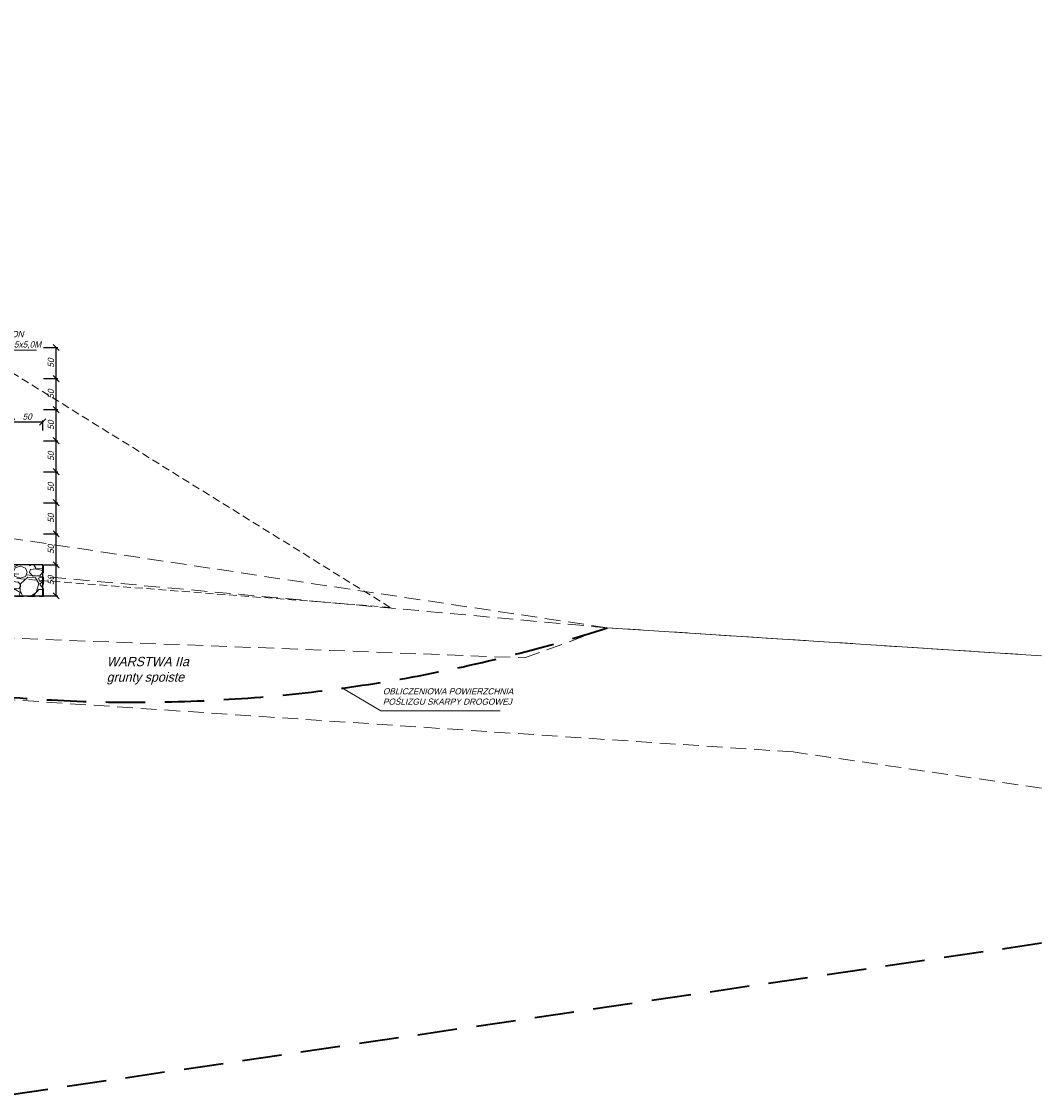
# Model space of a CAD drawing. Header units: millimetres. Extents: x -8866 to 77461, y -114325 to -28406.
# Tile 37 of 37: x 35765 to 37410, y -61147 to -59412. Entities that reach past the tile are written whole.
import ezdxf

# ---------------------------------------------------------------- set-up
doc = ezdxf.new("R2010")
doc.units = ezdxf.units.MM
doc.linetypes.add('DASHED', pattern=[19.05, 12.7, -6.35])
for name, color, linetype, lineweight in [('2', 5, 'Continuous', 35), ('3', 6, 'DASHED', 13), ('5', 3, 'Continuous', 13), ('6', 2, 'Continuous', 25), ('8', 1, 'Continuous', 13)]:
    doc.layers.add(name, color=color, linetype=linetype, lineweight=lineweight)
doc.styles.get("Standard").update_dxf_attribs({"font": 'IC-isocp.shx', "oblique": 15})
doc.dimstyles.new('ISO-25', dxfattribs={"dimscale": 2, "dimtxt": 2.5, "dimasz": 2.5, "dimexe": 1.25, "dimexo": 0.625, "dimtad": 1, "dimtxsty": 'Standard', "dimblk": 'OBLIQUE', "dimcen": 2.5, "dimadec": 0, "dimazin": 0, "dimtfac": 1, "dimtmove": 0, "dimatfit": 3, "dimldrblk": 'OBLIQUE', "dimfxl": 1, "dimarcsym": 0})

# ---------------------------------------------------------------- blocks, each defined once
blk = doc.blocks.new('s2')
at = {"layer": '5', "linetype": 'DASHED', "ltscale": 2}
for points in [[(40199.6, -60271.9), (39499.6, -60226.7), (38499.6, -60076.7), (38499.6, -60076.7), (38399.6, -60026.7), (38399.6, -60026.7), (38089.6, -59926.7), (37839.6, -59826.7), (37839.6, -59826.7), (37759.6, -59826.7), (37759.6, -59676.7), (37349.6, -59676.7), (36949.6, -59676.7), (36849.6, -59726.7), (36749.6, -59576.7), (35299.6, -59426.7)], [(40199.6, -60484.9), (39799.6, -60426.7), (38299.6, -60326.7), (36299.6, -59726.7), (35299.6, -59626.7)], [(38089.6, -59926.7), (37549.6, -59901.7), (36849.6, -59726.7)]]:
    blk.add_lwpolyline(points, dxfattribs=at)
for points in [[(37839.6, -59676.7), (37759.6, -59676.7), (37759.6, -59826.7), (37839.6, -59826.7)], [(39499.6, -60226.7), (38399.6, -60126.7), (36943.1, -59801.5), (36849.6, -59726.7), (36899.6, -59826.7), (38099.6, -60226.7), (39366.5, -60275.1)], [(38499.6, -60076.7), (38399.6, -60026.7), (38399.6, -60026.7), (38499.6, -60076.7)]]:
    blk.add_lwpolyline(points, close=True, dxfattribs=at)
blk = doc.blocks.new('_Oblique')
at = {"color": 0, "linetype": 'ByBlock', "lineweight": -2}
blk.add_line((-0.5, -0.5), (0.5, 0.5), dxfattribs=at)
blk = doc.blocks.new('*D2823')
at = {"layer": '5', "color": 0, "lineweight": -2}
for p, q in [((35800.9, -60287.4), (35823.9, -60287.4)), ((35821.4, -60337.4), (35821.4, -60287.4)), ((35800.9, -60337.4), (35823.9, -60337.4))]:
    blk.add_line(p, q, dxfattribs=at)
at = {"layer": 'Defpoints', "color": 0}
for p in [(35799.6, -60287.4), (35821.4, -60287.4), (35799.6, -60337.4)]:
    blk.add_point(p, dxfattribs=at)
at = {"layer": '5', "color": 0, "lineweight": -2, "xscale": 10, "yscale": 10, "zscale": 10}
for p, rotation in [((35821.4, -60287.4), 90), ((35821.4, -60337.4), 270)]:
    blk.add_blockref('_Oblique', p, dxfattribs=dict(at, rotation=rotation))
at = {"layer": '5', "color": 0, "insert": (35812.9, -60312.4), "char_height": 10, "attachment_point": 5, "rotation": 90}
blk.add_mtext('50', dxfattribs=at)
blk = doc.blocks.new('*D2824')
at = {"layer": '5', "color": 0, "lineweight": -2}
for p, q in [((35800.9, -60237.4), (35823.9, -60237.4)), ((35821.4, -60287.4), (35821.4, -60237.4)), ((35800.9, -60287.4), (35823.9, -60287.4))]:
    blk.add_line(p, q, dxfattribs=at)
at = {"layer": 'Defpoints', "color": 0}
for p in [(35799.6, -60237.4), (35821.4, -60237.4), (35799.6, -60287.4)]:
    blk.add_point(p, dxfattribs=at)
at = {"layer": '5', "color": 0, "lineweight": -2, "xscale": 10, "yscale": 10, "zscale": 10}
for p, rotation in [((35821.4, -60237.4), 90), ((35821.4, -60287.4), 270)]:
    blk.add_blockref('_Oblique', p, dxfattribs=dict(at, rotation=rotation))
at = {"layer": '5', "color": 0, "insert": (35812.9, -60262.4), "char_height": 10, "attachment_point": 5, "rotation": 90}
blk.add_mtext('50', dxfattribs=at)
blk = doc.blocks.new('*D2825')
at = {"layer": '5', "color": 0, "lineweight": -2}
for p, q in [((35800.9, -60187.4), (35823.9, -60187.4)), ((35821.4, -60237.4), (35821.4, -60187.4)), ((35800.9, -60237.4), (35823.9, -60237.4))]:
    blk.add_line(p, q, dxfattribs=at)
at = {"layer": 'Defpoints', "color": 0}
for p in [(35799.6, -60187.4), (35821.4, -60187.4), (35799.6, -60237.4)]:
    blk.add_point(p, dxfattribs=at)
at = {"layer": '5', "color": 0, "lineweight": -2, "xscale": 10, "yscale": 10, "zscale": 10}
for p, rotation in [((35821.4, -60187.4), 90), ((35821.4, -60237.4), 270)]:
    blk.add_blockref('_Oblique', p, dxfattribs=dict(at, rotation=rotation))
at = {"layer": '5', "color": 0, "insert": (35812.9, -60212.4), "char_height": 10, "attachment_point": 5, "rotation": 90}
blk.add_mtext('50', dxfattribs=at)
blk = doc.blocks.new('*D2826')
at = {"layer": '5', "color": 0, "lineweight": -2}
for p, q in [((35800.9, -60137.4), (35823.9, -60137.4)), ((35821.4, -60187.4), (35821.4, -60137.4)), ((35800.9, -60187.4), (35823.9, -60187.4))]:
    blk.add_line(p, q, dxfattribs=at)
at = {"layer": 'Defpoints', "color": 0}
for p in [(35799.6, -60137.4), (35821.4, -60137.4), (35799.6, -60187.4)]:
    blk.add_point(p, dxfattribs=at)
at = {"layer": '5', "color": 0, "lineweight": -2, "xscale": 10, "yscale": 10, "zscale": 10}
for p, rotation in [((35821.4, -60137.4), 90), ((35821.4, -60187.4), 270)]:
    blk.add_blockref('_Oblique', p, dxfattribs=dict(at, rotation=rotation))
at = {"layer": '5', "color": 0, "insert": (35812.9, -60162.4), "char_height": 10, "attachment_point": 5, "rotation": 90}
blk.add_mtext('50', dxfattribs=at)
blk = doc.blocks.new('*D2827')
at = {"layer": '5', "color": 0, "lineweight": -2}
for p, q in [((35800.9, -60087.4), (35823.9, -60087.4)), ((35821.4, -60137.4), (35821.4, -60087.4)), ((35800.9, -60137.4), (35823.9, -60137.4))]:
    blk.add_line(p, q, dxfattribs=at)
at = {"layer": 'Defpoints', "color": 0}
for p in [(35799.6, -60087.4), (35821.4, -60087.4), (35799.6, -60137.4)]:
    blk.add_point(p, dxfattribs=at)
at = {"layer": '5', "color": 0, "lineweight": -2, "xscale": 10, "yscale": 10, "zscale": 10}
for p, rotation in [((35821.4, -60087.4), 90), ((35821.4, -60137.4), 270)]:
    blk.add_blockref('_Oblique', p, dxfattribs=dict(at, rotation=rotation))
at = {"layer": '5', "color": 0, "insert": (35812.9, -60112.4), "char_height": 10, "attachment_point": 5, "rotation": 90}
blk.add_mtext('50', dxfattribs=at)
blk = doc.blocks.new('*D2828')
at = {"layer": '5', "color": 0, "lineweight": -2}
for p, q in [((35800.9, -60037.4), (35823.9, -60037.4)), ((35821.4, -60087.4), (35821.4, -60037.4)), ((35800.9, -60087.4), (35823.9, -60087.4))]:
    blk.add_line(p, q, dxfattribs=at)
at = {"layer": 'Defpoints', "color": 0}
for p in [(35799.6, -60037.4), (35821.4, -60037.4), (35799.6, -60087.4)]:
    blk.add_point(p, dxfattribs=at)
at = {"layer": '5', "color": 0, "lineweight": -2, "xscale": 10, "yscale": 10, "zscale": 10}
for p, rotation in [((35821.4, -60037.4), 90), ((35821.4, -60087.4), 270)]:
    blk.add_blockref('_Oblique', p, dxfattribs=dict(at, rotation=rotation))
at = {"layer": '5', "color": 0, "insert": (35812.9, -60062.4), "char_height": 10, "attachment_point": 5, "rotation": 90}
blk.add_mtext('50', dxfattribs=at)
blk = doc.blocks.new('*D2829')
at = {"layer": '5', "color": 0, "lineweight": -2}
for p, q in [((35800.9, -59987.4), (35823.9, -59987.4)), ((35821.4, -60037.4), (35821.4, -59987.4)), ((35800.9, -60037.4), (35823.9, -60037.4))]:
    blk.add_line(p, q, dxfattribs=at)
at = {"layer": 'Defpoints', "color": 0}
for p in [(35799.6, -59987.4), (35821.4, -59987.4), (35799.6, -60037.4)]:
    blk.add_point(p, dxfattribs=at)
at = {"layer": '5', "color": 0, "lineweight": -2, "xscale": 10, "yscale": 10, "zscale": 10}
for p, rotation in [((35821.4, -59987.4), 90), ((35821.4, -60037.4), 270)]:
    blk.add_blockref('_Oblique', p, dxfattribs=dict(at, rotation=rotation))
at = {"layer": '5', "color": 0, "insert": (35812.9, -60012.4), "char_height": 10, "attachment_point": 5, "rotation": 90}
blk.add_mtext('50', dxfattribs=at)
blk = doc.blocks.new('*D2830')
at = {"layer": '5', "color": 0, "lineweight": -2}
for p, q in [((35800.9, -59937.4), (35823.9, -59937.4)), ((35821.4, -59987.4), (35821.4, -59937.4)), ((35800.9, -59987.4), (35823.9, -59987.4))]:
    blk.add_line(p, q, dxfattribs=at)
at = {"layer": 'Defpoints', "color": 0}
for p in [(35799.6, -59937.4), (35821.4, -59937.4), (35799.6, -59987.4)]:
    blk.add_point(p, dxfattribs=at)
at = {"layer": '5', "color": 0, "lineweight": -2, "xscale": 10, "yscale": 10, "zscale": 10}
for p, rotation in [((35821.4, -59937.4), 90), ((35821.4, -59987.4), 270)]:
    blk.add_blockref('_Oblique', p, dxfattribs=dict(at, rotation=rotation))
at = {"layer": '5', "color": 0, "insert": (35812.9, -59962.4), "char_height": 10, "attachment_point": 5, "rotation": 90}
blk.add_mtext('50', dxfattribs=at)
blk = doc.blocks.new('*D2838')
at = {"layer": '5', "color": 0, "lineweight": -2}
for p, q in [((35749.6, -60071.1), (35749.6, -60054.7)), ((35749.6, -60057.2), (35799.6, -60057.2)), ((35799.6, -60071.1), (35799.6, -60054.7))]:
    blk.add_line(p, q, dxfattribs=at)
at = {"layer": 'Defpoints', "color": 0}
for p in [(35799.6, -60057.2), (35749.6, -60072.3), (35799.6, -60072.3)]:
    blk.add_point(p, dxfattribs=at)
at = {"layer": '5', "color": 0, "lineweight": -2, "xscale": 10, "yscale": 10, "zscale": 10, "rotation": 180}
blk.add_blockref('_Oblique', (35749.6, -60057.2), dxfattribs=at)
at = {"layer": '5', "color": 0, "lineweight": -2, "xscale": 10, "yscale": 10, "zscale": 10}
blk.add_blockref('_Oblique', (35799.6, -60057.2), dxfattribs=at)
at = {"layer": '5', "color": 0, "insert": (35774.6, -60048.7), "char_height": 10, "attachment_point": 5}
blk.add_mtext('50', dxfattribs=at)

msp = doc.modelspace()

# ---------------------------------------------------------------- hatches: boundary and pattern name
at = {"layer": '8'}
h = msp.add_hatch(dxfattribs=at)
h.set_pattern_fill('GRAVL1', color=256, scale=2, style=0)
h.set_pattern_definition([(228.0128, (36.576, 50.8), (-406.3999102, -457.20006815), [6.83443, -676.60967]), (184.9697, (32.004, 45.72), (609.60005342, 50.799558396), [11.728094, -1161.08099]), (132.5104, (20.32, 44.704), (507.99952849, -558.80044063), [8.26963, -818.694426]), (267.2737, (0.508, 32.004), (50.7997977, 1016.000014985), [10.68009, -1057.328746]), (292.8337, (0, 21.336), (-254.0005032, 609.59981772), [10.472674, -1036.79615]), (357.2737, (4.064, 11.684), (-1016.000014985, 50.7997977), [10.68009, -1057.328746]), (37.6942, (14.732, 11.176), (-660.400373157, -507.99951258), [14.123873, -1398.26233]), (72.2553, (25.908, 19.812), (355.600546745, 1117.599808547), [13.33439, -1320.105107]), (121.4296, (29.972, 32.512), (-406.4004183, 660.39974785), [10.71626, -1060.91091]), (175.2364, (24.384, 41.656), (558.80004807, -50.79956986), [12.234266, -599.47876]), (222.3974, (12.192, 42.672), (-609.600373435, -558.799597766), [15.82156, -1566.33545]), (138.8141, (50.8, 31.496), (-355.6001497, 304.79986352), [5.40009, -534.611275]), (171.4692, (46.736, 35.052), (660.39991287, -101.60040183), [10.27364, -1017.09276]), (225, (36.576, 36.576), (-7e-15, -50.800016), [7.184187, -64.657834]), (203.1986, (33.02, 42.672), (253.9999863, 101.6000673), [3.868826, -383.012442]), (291.8014, (29.464, 41.148), (-50.7999955, 152.4000139), [5.471312, -268.09507]), (30.9638, (31.496, 36.068), (152.3998995, 101.6001262), [8.886393, -287.32597]), (161.5651, (39.116, 40.64), (101.600022, -50.799919), [6.425743, -154.21798]), (16.3895, (0, 41.148), (508.00011168, 152.39962966), [9.00176, -891.176526]), (70.3462, (8.636, 43.688), (-203.19975857, -558.80010849), [7.55198, -747.644326]), (293.1986, (39.116, 50.8), (-101.6000673, 253.9999863), [7.737602, -379.143666]), (343.6105, (42.164, 43.688), (-508.00011168, 152.39962966), [9.00176, -891.176526]), (339.444, (0, 9.652), (-254.0000937, 101.5997966), [8.680704, -425.3547]), (294.7751, (8.128, 6.604), (-253.99960321, 558.80017383), [7.273442, -720.071864]), (66.8014, (39.624, 0), (101.6000673, 253.9999863), [7.737602, -379.143666]), (17.354, (42.672, 7.112), (-660.40010257, -203.19972071), [8.515655, -843.04754]), (69.444, (14.732, 0), (-101.5997966, -254.0000937), [4.340352, -429.69505]), (101.3099, (36.576, 0), (-50.7998797, 203.2000382), [2.590292, -256.439873]), (165.9638, (36.068, 2.54), (152.4000277, -50.7999013), [10.472674, -198.98106]), (186.009, (25.908, 5.08), (507.99998735, 50.79996533), [9.70534, -960.82729]), (303.6901, (31.496, 31.496), (-50.8000678, 101.5999775), [7.326478, -175.835513]), (353.1572, (35.56, 25.4), (863.599967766, -101.600406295), [12.791135, -1266.3202]), (60.9454, (48.26, 23.876), (-203.20000138, -355.60001954), [5.230165, -517.78784]), (90, (50.8, 28.45), (-50.8, 50.8), [3.048, -47.752]), (120.2564, (24.892, 6.604), (203.19974025, -355.60012476), [7.05734, -698.678816]), (48.0128, (21.336, 12.7), (406.3999102, 457.20006815), [13.668858, -669.77524]), (0, (30.48, 22.86), (50.8, 50.8), [13.208, -37.592]), (325.3048, (43.688, 22.86), (-507.99970836, 355.60043737), [8.03219, -795.18632]), (254.0546, (50.292, 18.288), (-50.7999944, -203.2000064), [7.39658, -362.433006]), (207.646, (48.26, 11.176), (-965.199787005, -508.00039183), [12.042902, -1192.24928]), (175.4261, (37.592, 5.588), (-660.40002836, 50.7997359), [12.74059, -1261.31696])])
h.paths.add_polyline_path([(35699.638, -60287.381), (35699.638, -60337.381), (35799.638, -60337.381), (35799.638, -60287.381)])

# ---------------------------------------------------------------- linework, layer by layer
at = {"layer": '2', "linetype": 'DASHED', "ltscale": 5}
msp.add_lwpolyline([(37409.638, -60897.062), (35709.638, -61147.062), (34909.638, -61097.062), (34409.638, -60997.062), (33209.638, -60347.062), (32509.638, -59847.062)], dxfattribs=at)
msp.add_arc((35947.572, -58025.285), 2483.411, 227.18109, 287.870269, dxfattribs=at)
at = {"layer": '3'}
msp.add_lwpolyline([(35049.638, -59988.381), (35198.638, -59988.381), (35198.638, -60038.381), (35248.638, -60038.381), (35248.638, -60088.381), (35298.638, -60088.381), (35298.638, -60138.381), (35448.638, -60138.381), (35448.638, -60188.381), (35498.638, -60188.381), (35498.638, -60238.381), (35548.638, -60238.381), (35548.638, -60288.381), (35698.638, -60288.381), (35698.638, -60338.381), (35800.638, -60338.381), (35800.638, -60287.381)], dxfattribs=at)
at = {"layer": '5'}
for p, q in [((35719.636, -59941.648), (35789.767, -59941.648)), ((36709.638, -60388.881), (37409.638, -60434.042))]:
    msp.add_line(p, q, dxfattribs=at)
at = {"layer": '5', "linetype": 'DASHED'}
for points in [[(36359.638, -60355.881), (35709.638, -60305.881), (35009.638, -59855.881), (34809.638, -59835.881)], [(36359.638, -60355.881), (35749.638, -59977.381), (35288.301, -59867.582), (35009.638, -59845.881), (34809.638, -59835.881)]]:
    msp.add_lwpolyline(points, dxfattribs=at)
at = {"layer": '6'}
msp.add_lwpolyline([(35699.638, -60337.381), (35799.638, -60337.381), (35799.638, -60287.381), (35699.638, -60287.381)], close=True, dxfattribs=at)

# ---------------------------------------------------------------- block references
at = {"layer": '5'}
msp.add_blockref('s2', (-2789.992, -162.143), dxfattribs=at)

# ---------------------------------------------------------------- texts
at = {"layer": '5', "attachment_point": 1}
for s, insert, char_height, width in [('\\pxt49.9667;{\\Fic-isocp.shx|c1;GABION 1,0x0,5x5,0M}', (35716.811, -59910.664), 10, 109.36766), ('\\pxt33.311133;{\\Fic-isocp.shx|c1;WARSTWA IIa\\Pgrunty spoiste}', (35902.642, -60435.696), 15, 159.75531)]:
    msp.add_mtext(s, dxfattribs=dict(at, insert=insert, char_height=char_height, width=width))

# ---------------------------------------------------------------- dimensions: what is measured, and where the dimension line sits
at = {"layer": '5'}
for base, p1, p2, picture, middle in [((35821.368, -59937.381), (35799.638, -59987.381), (35799.638, -59937.381), '*D2830', (35812.864, -59962.381)), ((35821.368, -59987.381), (35799.638, -60037.381), (35799.638, -59987.381), '*D2829', (35812.864, -60012.381)), ((35821.368, -60037.381), (35799.638, -60087.381), (35799.638, -60037.381), '*D2828', (35812.864, -60062.381)), ((35821.368, -60087.381), (35799.638, -60137.381), (35799.638, -60087.381), '*D2827', (35812.864, -60112.381)), ((35821.368, -60137.381), (35799.638, -60187.381), (35799.638, -60137.381), '*D2826', (35812.864, -60162.381)), ((35821.368, -60187.381), (35799.638, -60237.381), (35799.638, -60187.381), '*D2825', (35812.864, -60212.381)), ((35821.368, -60237.381), (35799.638, -60287.381), (35799.638, -60237.381), '*D2824', (35812.864, -60262.381)), ((35821.368, -60287.381), (35799.638, -60337.381), (35799.638, -60287.381), '*D2823', (35812.864, -60312.381))]:
    dim = msp.add_linear_dim(base=base, p1=p1, p2=p2, angle=90, dimstyle='ISO-25', override={"dimtxt": 5, "dimasz": 5, "dimgap": 2, "dimdec": 0, "dimblk": 'Oblique', "dimtmove": 1}, dxfattribs=at)
    dim.commit()
    dim.dimension.update_dxf_attribs({"geometry": picture, "text_midpoint": middle})
dim = msp.add_linear_dim(base=(35799.638, -60057.249), p1=(35749.638, -60072.342), p2=(35799.638, -60072.342), dimstyle='ISO-25', override={"dimtxt": 5, "dimasz": 5, "dimgap": 2, "dimdec": 0, "dimtmove": 1}, dxfattribs=at)
dim.commit()
dim.dimension.update_dxf_attribs({"geometry": '*D2838', "text_midpoint": (35774.638, -60048.745)})

# ---------------------------------------------------------------- next in the draw order: texts
at = {"layer": '5', "insert": (36347.984, -60486.132), "char_height": 10, "width": 216.72752, "attachment_point": 1, "bg_fill": 2}
msp.add_mtext('\\pxt49.9633;{\\Fic-isocp.shx|c1;OBLICZENIOWA POWIERZCHNIA POŚLIZGU SKARPY DROGOWEJ}', dxfattribs=at)

# ---------------------------------------------------------------- next in the draw order: linework, layer by layer
at = {"layer": '5'}
for p, q in [((36344.681, -60522.591), (36282.667, -60485.984)), ((36536.867, -60522.591), (36344.681, -60522.591))]:
    msp.add_line(p, q, dxfattribs=at)

doc.saveas('drawing.dxf')
